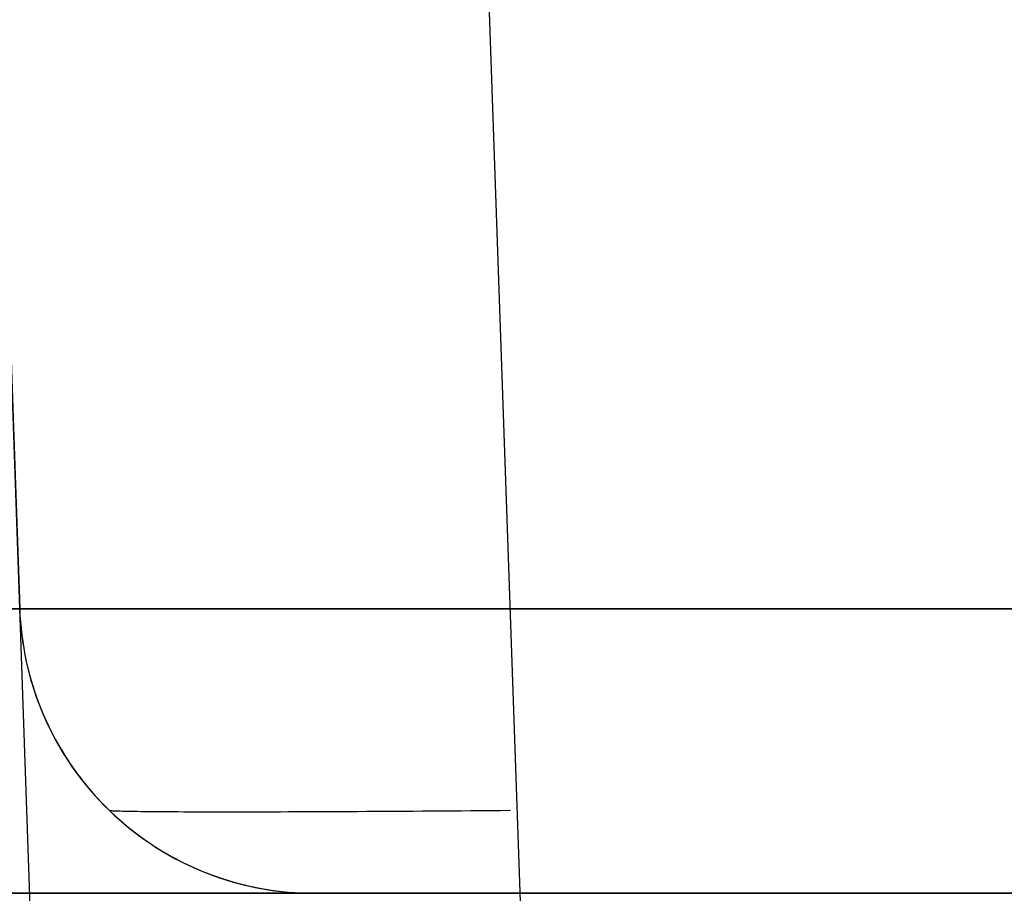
# Model space of a CAD drawing. Header units: millimetres. Extents: x -15 to 7, y 1 to 148.
# Tile 17 of 256: x -12.123 to -11.12, y 14.535 to 15.425. Entities that reach past the tile are written whole.
import ezdxf

# ---------------------------------------------------------------- set-up
doc = ezdxf.new("R2010")
doc.units = ezdxf.units.MM
doc.header["$MEASUREMENT"] = 0
doc.layers.add('Default', color=7, linetype='Continuous', true_color=0x000000)

msp = doc.modelspace()

# ---------------------------------------------------------------- linework, layer by layer
at = {"layer": 'Default', "color": 1, "true_color": 0xff0000}
for points in [[(-12.2, 17.0353169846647), (-12.1228086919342, 14.824847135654)], [(-11.3961620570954, 14.8248471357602), (-12.7, 14.8248471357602)], [(-12.6231132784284, 14.8248471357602), (-7.200000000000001, 14.8248471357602)], [(-12.1228086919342, 14.824847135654), (-12.12250917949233, 14.81831327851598), (-12.12206287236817, 14.81173138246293), (-12.12146637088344, 14.80510576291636), (-12.12071641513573, 14.79844095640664), (-12.11980990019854, 14.79174171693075), (-12.11874389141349, 14.78501301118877), (-12.11751563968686, 14.77826001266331), (-12.11612259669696, 14.77148809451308), (-12.11456242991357, 14.76470282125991), (-12.11283303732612, 14.75790993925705), (-12.11093256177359, 14.75111536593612), (-12.10885940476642, 14.74432517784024), (-12.10661223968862, 14.73754559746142), (-12.10419002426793, 14.7307829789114), (-12.10159201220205, 14.72404379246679), (-12.09881776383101, 14.71733460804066), (-12.09586715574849, 14.71066207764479), (-12.09274038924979, 14.70403291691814), (-12.08943799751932, 14.69745388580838), (-12.08596085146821, 14.69093176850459), (-12.08231016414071, 14.68447335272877), (-12.07848749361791, 14.67808540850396), (-12.07449474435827, 14.67177466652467), (-12.07033416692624, 14.66554779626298), (-12.06600835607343, 14.65941138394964), (-12.0615202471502, 14.65337191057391), (-12.05687311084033, 14.64743573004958), (-12.0520705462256, 14.64160904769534), (-12.04711647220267, 14.63589789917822), (-12.04201511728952, 14.6303081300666), (-12.03677100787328, 14.62484537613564), (-12.0313889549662, 14.61951504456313), (-12.02587403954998, 14.6143222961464), (-12.02023159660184, 14.60927202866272), (-12.01446719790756, 14.60436886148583), (-12.00858663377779, 14.59961712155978), (-12.00259589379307, 14.59502083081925), (-11.9965011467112, 14.5905836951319), (-11.99030871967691, 14.58630909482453), (-11.98402507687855, 14.58220007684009), (-11.97765679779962, 14.57825934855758), (-11.97121055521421, 14.5744892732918), (-11.96469309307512, 14.57089186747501), (-11.95811120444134, 14.56746879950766), (-11.95147170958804, 14.56422139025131), (-11.94478143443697, 14.56115061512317), (-11.9380471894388, 14.55825710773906), (-11.93127574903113, 14.55554116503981), (-11.924473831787, 14.55300275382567), (-11.91764808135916, 14.55064151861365), (-11.91080504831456, 14.54845679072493), (-11.9039511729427, 14.54644759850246), (-11.89709276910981, 14.54461267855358), (-11.89023600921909, 14.54295048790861), (-11.8833869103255, 14.54145921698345), (-11.87655132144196, 14.54013680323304), (-11.86973491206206, 14.53898094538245), (-11.86294316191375, 14.53798911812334), (-11.85618135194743, 14.53715858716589), (-11.84945455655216, 14.53648642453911), (-11.84276763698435, 14.53596952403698), (-11.83612523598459, 14.53560461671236), (-11.82953177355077, 14.53538828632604), (-11.8229914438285, 14.5353169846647)], [(-12.1228086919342, 14.824847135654), (-12.12250917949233, 14.81831327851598), (-12.12206287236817, 14.81173138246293), (-12.12146637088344, 14.80510576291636), (-12.12071641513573, 14.79844095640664), (-12.11980990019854, 14.79174171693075), (-12.11874389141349, 14.78501301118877), (-12.11751563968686, 14.77826001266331), (-12.11612259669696, 14.77148809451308), (-12.11456242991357, 14.76470282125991), (-12.11283303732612, 14.75790993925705), (-12.11093256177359, 14.75111536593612), (-12.10885940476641, 14.74432517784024), (-12.10661223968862, 14.73754559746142), (-12.10419002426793, 14.7307829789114), (-12.10159201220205, 14.72404379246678), (-12.098817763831, 14.71733460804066), (-12.09586715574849, 14.7106620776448), (-12.09274038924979, 14.70403291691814), (-12.08943799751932, 14.69745388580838), (-12.08596085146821, 14.69093176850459), (-12.08231016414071, 14.68447335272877), (-12.07848749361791, 14.67808540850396), (-12.07449474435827, 14.67177466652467), (-12.07033416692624, 14.66554779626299), (-12.06600835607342, 14.65941138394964), (-12.0615202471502, 14.65337191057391), (-12.05687311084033, 14.64743573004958), (-12.05207054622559, 14.64160904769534), (-12.04711647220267, 14.63589789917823), (-12.04201511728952, 14.6303081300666), (-12.03677100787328, 14.62484537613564), (-12.03138895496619, 14.61951504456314), (-12.02587403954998, 14.6143222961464), (-12.02023159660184, 14.60927202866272), (-12.01446719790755, 14.60436886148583), (-12.00858663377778, 14.59961712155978), (-12.00259589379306, 14.59502083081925), (-11.9965011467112, 14.5905836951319), (-11.99030871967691, 14.58630909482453), (-11.98402507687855, 14.58220007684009), (-11.97765679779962, 14.57825934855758), (-11.97121055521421, 14.57448927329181), (-11.96469309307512, 14.57089186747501), (-11.95811120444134, 14.56746879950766), (-11.95147170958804, 14.56422139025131), (-11.94478143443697, 14.56115061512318), (-11.93804718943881, 14.55825710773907), (-11.93127574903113, 14.55554116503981), (-11.924473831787, 14.55300275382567), (-11.91764808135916, 14.55064151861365), (-11.91080504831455, 14.54845679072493), (-11.9039511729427, 14.54644759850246), (-11.89709276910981, 14.54461267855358), (-11.89023600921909, 14.54295048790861), (-11.8833869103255, 14.54145921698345), (-11.87655132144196, 14.54013680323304), (-11.86973491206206, 14.53898094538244), (-11.86294316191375, 14.53798911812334), (-11.85618135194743, 14.53715858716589), (-11.84945455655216, 14.53648642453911), (-11.84276763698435, 14.53596952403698), (-11.83612523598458, 14.53560461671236), (-11.82953177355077, 14.53538828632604), (-11.8229914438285, 14.5353169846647)], [(-12.12280869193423, 14.824847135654), (-12.12250658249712, 14.81826759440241), (-12.12205571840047, 14.81164084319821), (-12.12145273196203, 14.80497131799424), (-12.12069440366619, 14.79826367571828), (-12.11977767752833, 14.79152279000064), (-12.11869967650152, 14.78475374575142), (-12.11745771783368, 14.77796183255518), (-12.11604932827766, 14.77115253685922), (-12.11447225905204, 14.76433153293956), (-12.11272450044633, 14.75750467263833), (-12.11080429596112, 14.75067797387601), (-12.10871015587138, 14.74385760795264), (-12.10644087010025, 14.73704988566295), (-12.10399552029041, 14.73026124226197), (-12.10137349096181, 14.72349822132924), (-12.09857447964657, 14.71676745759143), (-12.09559850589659, 14.71007565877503), (-12.09244591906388, 14.70342958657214), (-12.08911740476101, 14.69683603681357), (-12.08561398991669, 14.69030181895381), (-12.08193704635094, 14.68383373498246), (-12.07808829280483, 14.67743855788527), (-12.07406979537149, 14.67112300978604), (-12.06988396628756, 14.66489373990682), (-12.06553356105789, 14.65875730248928), (-12.06102167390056, 14.65272013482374), (-12.05635173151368, 14.64678853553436), (-12.05152748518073, 14.64096864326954), (-12.0465530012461, 14.63526641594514), (-12.04143265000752, 14.62968761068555), (-12.03617109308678, 14.62423776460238), (-12.03077326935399, 14.61892217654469), (-12.02524437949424, 14.61374588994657), (-12.01958986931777, 14.60871367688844), (-12.0138154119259, 14.60383002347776), (-12.00792688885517, 14.59909911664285), (-12.0019303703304, 14.59452483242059), (-11.99583209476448, 14.59011072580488), (-11.9896384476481, 14.58586002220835), (-11.98335593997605, 14.5817756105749), (-11.97699118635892, 14.57786003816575), (-11.97055088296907, 14.57411550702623), (-11.96404178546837, 14.57054387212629), (-11.95747068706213, 14.56714664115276), (-11.95084439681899, 14.56392497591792), (-11.94416971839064, 14.56087969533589), (-11.93745342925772, 14.55801127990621), (-11.93070226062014, 14.55531987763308), (-11.92392287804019, 14.55280531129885), (-11.91712186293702, 14.55046708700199), (-11.91030569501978, 14.54830440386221), (-11.90348073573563, 14.54631616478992), (-11.89665321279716, 14.54450098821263), (-11.88982920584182, 14.5428572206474), (-11.88301463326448, 14.54138295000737), (-11.87621524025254, 14.54007601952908), (-11.86943658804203, 14.53893404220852), (-11.86268404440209, 14.5379544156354), (-11.85596277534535, 14.53713433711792), (-11.84927773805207, 14.53647081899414), (-11.84263367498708, 14.53596070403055), (-11.83603510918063, 14.53560068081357), (-11.82948634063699, 14.53538729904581), (-11.8229914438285, 14.5353169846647)], [(-10.3961620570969, 14.824847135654), (-11.7, 14.824847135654)], [(-11.6231132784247, 14.824847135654), (-8.102993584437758, 14.824847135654)], [(-12.11495538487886, 14.76634556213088), (-12.11322497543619, 14.75939269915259), (-12.11132324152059, 14.75246305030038), (-12.10925041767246, 14.74556287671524), (-12.10700704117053, 14.73869845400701), (-12.10459395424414, 14.73187605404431), (-12.10201230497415, 14.7251019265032), (-12.09926354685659, 14.7183822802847), (-12.0963494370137, 14.71172326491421), (-12.09327203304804, 14.70513095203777), (-12.09003368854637, 14.69861131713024), (-12.08663704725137, 14.69217022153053), (-12.08308503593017, 14.68581339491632), (-12.07938085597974, 14.67954641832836), (-12.07552797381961, 14.67337470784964), (-12.07153011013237, 14.66730349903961), (-12.06739122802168, 14.66133783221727), (-12.0631155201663, 14.65548253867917), (-12.05870739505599, 14.6497422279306), (-12.05417146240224, 14.64412127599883), (-12.04951251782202, 14.63862381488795), (-12.04473552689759, 14.63325372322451), (-12.03984560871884, 14.62801461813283), (-12.03484801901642, 14.62290984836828), (-12.02974813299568, 14.61794248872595), (-12.0245514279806, 14.61311533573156), (-12.01926346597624, 14.60843090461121), (-12.01388987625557, 14.60389142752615), (-12.00843633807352, 14.59949885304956), (-12.00290856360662, 14.59525484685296), (-11.99731228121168, 14.59116079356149), (-11.99165321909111, 14.58721779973), (-11.9859370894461, 14.5834266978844), (-11.97715816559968, 14.57795999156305), (-11.96812174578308, 14.57275804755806), (-11.96351043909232, 14.57026149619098), (-11.95883907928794, 14.56783722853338), (-11.95410927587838, 14.56548719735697), (-11.94932271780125, 14.56321331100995), (-11.94448117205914, 14.56101742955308), (-11.93958648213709, 14.55890136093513), (-11.93464056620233, 14.55686685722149), (-11.92964541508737, 14.55491561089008), (-11.92460309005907, 14.55304925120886), (-11.9195157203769, 14.55126934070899), (-11.91438550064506, 14.54957737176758), (-11.90921468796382, 14.54797476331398), (-11.90400559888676, 14.54646285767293), (-11.89876060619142, 14.54504291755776), (-11.89348213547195, 14.54371612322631), (-11.88817266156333, 14.5424835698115), (-11.88283470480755, 14.54134626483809), (-11.87747082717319, 14.54030512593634), (-11.87208362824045, 14.5393609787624), (-11.86667574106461, 14.53851455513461), (-11.86124982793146, 14.53776649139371), (-11.85580857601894, 14.53711732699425), (-11.85035469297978, 14.53656750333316), (-11.84489090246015, 14.53611736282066), (-11.83941993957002, 14.5357671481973), (-11.83394454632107, 14.53551700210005), (-11.82846746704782, 14.53536696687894), (-11.8229914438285, 14.53531698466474)], [(-12.7, 14.535316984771), (-11.3961620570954, 14.535316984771)], [(-11.3961620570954, 14.535316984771), (-12.7, 14.535316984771)], [(-7.2, 14.535316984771), (-12.6231132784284, 14.535316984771)], [(-7.2, 14.535316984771), (-12.6231132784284, 14.535316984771)], [(-11.8229914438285, 14.5353169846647), (-9.674185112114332, 14.5353169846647)], [(-11.7, 14.5353169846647), (-10.3961620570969, 14.5353169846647)], [(-6.11269807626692, 14.5353169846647), (-11.6231132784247, 14.5353169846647)]]:
    msp.add_lwpolyline(points, dxfattribs=at)
at = {"layer": 'Default', "color": 1, "true_color": 0xff0000, "extrusion": (0.001217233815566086, -0.03485701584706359, 0.9993915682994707)}
msp.add_lwpolyline([(-11.59804410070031, 14.17187681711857), (-11.59804410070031, 16.38504060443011)], dxfattribs=at)
at = {"layer": 'Default', "color": 1, "true_color": 0xff0000, "extrusion": (1, 0, 0)}
for points in [[(17.03531698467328, -97.43623756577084), (14.82484713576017, -97.35904625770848)], [(14.824847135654, -37.6727626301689), (17.0353169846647, -37.7499539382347)], [(14.824847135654, -37.67276263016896), (17.0353169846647, -37.74995393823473)], [(14.824847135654, -37.2499539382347), (14.824847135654, -30.32684065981)], [(14.824847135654, -37.67276263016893), (14.81611911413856, -37.67233048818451), (14.80735110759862, -37.67163905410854), (14.79855428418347, -37.67068436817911), (14.7897401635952, -37.66946309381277), (14.78092057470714, -37.66797255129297), (14.77210760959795, -37.66621074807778), (14.76331357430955, -37.66417640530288), (14.75455093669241, -37.66186898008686), (14.74583227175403, -37.65928868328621), (14.73717020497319, -37.65643649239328), (14.72857735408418, -37.65331415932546), (14.72006626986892, -37.64992421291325), (14.71164937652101, -37.64626995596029), (14.70333891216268, -37.64235545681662), (14.69514687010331, -37.63818553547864), (14.68708494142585, -37.63376574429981), (14.67916445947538, -37.62910234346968), (14.67139634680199, -37.62420227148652), (14.66379106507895, -37.61907311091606), (14.6563585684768, -37.6137230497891), (14.64910826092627, -37.60816083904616), (14.64204895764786, -37.6023957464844), (14.6351888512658, -37.59643750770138), (14.62853548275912, -37.59029627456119), (14.62209571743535, -37.58398256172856), (14.61587572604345, -37.57750719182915), (14.60988097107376, -37.5708812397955), (14.60411619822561, -37.56411597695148), (14.5985854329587, -37.55722281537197), (14.59329198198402, -37.55021325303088), (14.58823843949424, -37.5430988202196), (14.5834266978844, -37.5358910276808), (14.57795999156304, -37.52711210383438), (14.57275804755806, -37.51807568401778), (14.57026149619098, -37.51346437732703), (14.56783722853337, -37.50879301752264), (14.56548719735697, -37.50406321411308), (14.56321331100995, -37.49927665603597), (14.56101742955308, -37.49443511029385), (14.55890136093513, -37.48954042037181), (14.55686685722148, -37.48459450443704), (14.55491561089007, -37.47959935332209), (14.55304925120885, -37.47455702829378), (14.55126934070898, -37.46946965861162), (14.54957737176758, -37.46433943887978), (14.54797476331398, -37.45916862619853), (14.54646285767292, -37.45395953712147), (14.54504291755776, -37.44871454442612), (14.54371612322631, -37.44343607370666), (14.5424835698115, -37.43812659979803), (14.54134626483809, -37.43278864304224), (14.54030512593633, -37.42742476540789), (14.5393609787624, -37.42203756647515), (14.5385145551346, -37.41662967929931), (14.53776649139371, -37.41120376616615), (14.53711732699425, -37.40576251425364), (14.53656750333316, -37.40030863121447), (14.53611736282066, -37.39484484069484), (14.5357671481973, -37.38937387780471), (14.53551700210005, -37.38389848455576), (14.53536696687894, -37.3784214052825), (14.53531698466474, -37.37294538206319)], [(14.5353169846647, -30.1269624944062), (14.53538828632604, -30.12042216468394), (14.53560461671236, -30.11382870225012), (14.53596952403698, -30.10718630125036), (14.53648642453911, -30.10049938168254), (14.5371585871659, -30.09377258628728), (14.53798911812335, -30.08701077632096), (14.53898094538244, -30.08021902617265), (14.54013680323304, -30.07340261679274), (14.54145921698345, -30.0665670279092), (14.54295048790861, -30.05971792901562), (14.54461267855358, -30.05286116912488), (14.54644759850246, -30.046002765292), (14.54845679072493, -30.03914888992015), (14.55064151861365, -30.03230585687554), (14.55300275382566, -30.02548010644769), (14.55554116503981, -30.01867818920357), (14.55825710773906, -30.01190674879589), (14.56115061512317, -30.00517250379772), (14.56422139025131, -29.99848222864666), (14.56746879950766, -29.99184273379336), (14.57089186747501, -29.98526084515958), (14.5744892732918, -29.97874338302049), (14.57825934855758, -29.97229714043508), (14.58220007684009, -29.96592886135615), (14.58630909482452, -29.95964521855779), (14.5905836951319, -29.9534527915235), (14.59502083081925, -29.94735804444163), (14.59961712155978, -29.94136730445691), (14.60436886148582, -29.93548674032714), (14.60927202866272, -29.92972234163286), (14.6143222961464, -29.92407989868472), (14.61951504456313, -29.9185649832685), (14.62484537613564, -29.91318293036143), (14.6303081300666, -29.90793882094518), (14.63589789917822, -29.90283746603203), (14.64160904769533, -29.8978833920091), (14.64743573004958, -29.89308082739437), (14.65337191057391, -29.8884336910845), (14.65941138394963, -29.88394558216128), (14.66554779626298, -29.87961977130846), (14.67177466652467, -29.87545919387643), (14.67808540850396, -29.87146644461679), (14.68447335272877, -29.86764377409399), (14.69093176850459, -29.86399308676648), (14.69745388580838, -29.86051594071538), (14.70403291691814, -29.85721354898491), (14.7106620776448, -29.85408678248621), (14.71733460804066, -29.85113617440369), (14.72404379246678, -29.84836192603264), (14.7307829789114, -29.84576391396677), (14.73754559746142, -29.84334169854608), (14.74432517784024, -29.84109453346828), (14.75111536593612, -29.8390213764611), (14.75790993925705, -29.83712090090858), (14.76470282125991, -29.83539150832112), (14.77148809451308, -29.83383134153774), (14.77826001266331, -29.83243829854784), (14.78501301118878, -29.83121004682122), (14.79174171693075, -29.83014403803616), (14.79844095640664, -29.82923752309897), (14.80510576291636, -29.82848756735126), (14.81173138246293, -29.82789106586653), (14.81831327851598, -29.82744475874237), (14.824847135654, -29.8271452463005)], [(14.5353169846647, -30.32684065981), (14.5353169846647, -37.2499539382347)]]:
    msp.add_lwpolyline(points, dxfattribs=at)
at = {"layer": 'Default', "color": 1, "true_color": 0xff0000, "extrusion": (0.9993915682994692, 0.03485701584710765, 0.001217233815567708)}
msp.add_lwpolyline([(17.43280277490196, -29.73642134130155), (15.22098554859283, -29.81361270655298)], dxfattribs=at)
at = {"layer": 'Default', "color": 1, "true_color": 0xff0000, "extrusion": (0.001217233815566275, -0.03485701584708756, 0.9993915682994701)}
msp.add_lwpolyline([(-11.09865308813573, 14.17187681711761), (-11.09865308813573, 16.38504060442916)], dxfattribs=at)
at = {"layer": 'Default', "color": 1, "true_color": 0xff0000, "extrusion": (0.9998955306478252, -0.01444552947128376, 0.0005044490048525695)}
msp.add_lwpolyline([(16.86937774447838, -97.43036897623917), (14.65867666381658, -97.35317765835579)], dxfattribs=at)
at = {"layer": 'Default', "color": 1, "true_color": 0xff0000, "extrusion": (0.999895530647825, -0.01444552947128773, 0.0005044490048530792)}
msp.add_lwpolyline([(16.86937774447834, -97.43036897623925), (14.65867666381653, -97.35317765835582)], dxfattribs=at)
at = {"layer": 'Default', "color": 1, "true_color": 0xff0000, "extrusion": (0.9998955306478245, -0.0144455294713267, 0.0005044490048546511)}
msp.add_lwpolyline([(14.66173915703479, -97.26547016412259), (16.87244023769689, -97.34266148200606)], dxfattribs=at)
at = {"layer": 'Default', "color": 1, "true_color": 0xff0000, "extrusion": (1.014289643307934e-14, 1, 1.014289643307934e-14)}
msp.add_lwpolyline([(11.70000000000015, -37.67276263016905), (11.70938463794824, -37.67265846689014), (11.71884891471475, -37.67234227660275), (11.72838663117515, -37.67180863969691), (11.73799123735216, -37.67105233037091), (11.74765583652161, -37.67006834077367), (11.75737319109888, -37.66885190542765), (11.76713573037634, -37.66739852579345), (11.77693556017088, -37.66570399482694), (11.78676447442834, -37.66376442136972), (11.79661396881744, -37.66157625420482), (11.80647525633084, -37.65913630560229), (11.81633928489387, -37.65644177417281), (11.82619675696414, -37.65349026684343), (11.83603815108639, -37.65027981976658), (11.84585374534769, -37.6468089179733), (11.8556336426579, -37.64307651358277), (11.86536779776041, -37.63908204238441), (11.8750460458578, -37.6348254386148), (11.88465813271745, -37.63030714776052), (11.89419374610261, -37.62552813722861), (11.9036425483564, -37.62048990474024), (11.91299420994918, -37.61519448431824), (11.92223844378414, -37.60964444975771), (11.93136504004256, -37.603842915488), (11.94036390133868, -37.59779353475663), (11.94922507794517, -37.59150049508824), (11.95793880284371, -37.5849685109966), (11.96649552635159, -37.57820281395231), (11.97488595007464, -37.57120913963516), (11.98310105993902, -37.56399371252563), (11.99113215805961, -37.55656322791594), (11.99897089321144, -37.54892483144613), (12.00660928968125, -37.54108609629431), (12.01403977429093, -37.53305499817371), (12.02125520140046, -37.52483988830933), (12.02824887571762, -37.51644946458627), (12.03501457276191, -37.5078927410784), (12.04154655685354, -37.49917901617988), (12.04783959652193, -37.49031783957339), (12.05388897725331, -37.48131897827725), (12.05969051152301, -37.47219238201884), (12.06524054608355, -37.46294814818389), (12.07053596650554, -37.45359648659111), (12.07557419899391, -37.4441476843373), (12.08035320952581, -37.43461207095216), (12.0848715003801, -37.4249999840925), (12.08912810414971, -37.41532173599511), (12.09312257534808, -37.40558758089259), (12.0968549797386, -37.39580768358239), (12.10032588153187, -37.38599208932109), (12.10353632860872, -37.37615069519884), (12.10648783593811, -37.36629322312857), (12.10918236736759, -37.35642919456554), (12.11162231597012, -37.34656790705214), (12.11381048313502, -37.33671841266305), (12.11575005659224, -37.32688949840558), (12.11744458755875, -37.31708966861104), (12.11889796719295, -37.30732712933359), (12.12011440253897, -37.29760977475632), (12.12109839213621, -37.28794517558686), (12.12185470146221, -37.27834056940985), (12.12238833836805, -37.26880285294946), (12.12270452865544, -37.25933857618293), (12.12280869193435, -37.24995393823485)], dxfattribs=at)
at = {"layer": 'Default', "color": 1, "true_color": 0xff0000, "extrusion": (-0.02092287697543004, 0.9995621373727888, 0.02092287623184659)}
msp.add_lwpolyline([(11.80990738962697, -30.63562052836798), (11.80974818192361, -30.62329332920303), (11.80927943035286, -30.61098936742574), (11.80850361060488, -30.59871461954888), (11.80742319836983, -30.58647506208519), (11.80604066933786, -30.57427667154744), (11.80435849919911, -30.56212542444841), (11.80237916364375, -30.55002729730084), (11.80010513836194, -30.53798826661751), (11.79753889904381, -30.52601430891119), (11.79468292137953, -30.51411140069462), (11.79153968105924, -30.50228551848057), (11.78811165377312, -30.49054263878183), (11.78440131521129, -30.47888873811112), (11.78041114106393, -30.46732979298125), (11.77614360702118, -30.45587177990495), (11.77160118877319, -30.44452067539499), (11.76678636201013, -30.43328245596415), (11.76170160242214, -30.42216309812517), (11.75634938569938, -30.41116857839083), (11.750732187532, -30.40030487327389), (11.74485248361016, -30.38957795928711), (11.738712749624, -30.37899381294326), (11.73231546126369, -30.3685584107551), (11.72566309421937, -30.35827772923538), (11.71875812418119, -30.34815774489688), (11.71160302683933, -30.33820443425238), (11.70420027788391, -30.32842377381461), (11.69655235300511, -30.31882174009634), (11.68866172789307, -30.30940430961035), (11.68053087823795, -30.3001774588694), (11.6721622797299, -30.29114716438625), (11.66355840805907, -30.28231940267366)], dxfattribs=at)
at = {"layer": 'Default', "color": 1, "true_color": 0xff0000, "extrusion": (0.3826357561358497, 7.799068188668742e-05, 0.9238992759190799)}
msp.add_lwpolyline([(14.82411410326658, -0.3690260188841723), (14.81762184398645, -0.3693917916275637), (14.81108404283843, -0.3699029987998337), (14.80450498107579, -0.3705629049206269), (14.79788915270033, -0.3713746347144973), (14.79124126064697, -0.3723411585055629), (14.78456621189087, -0.373465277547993), (14.77786911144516, -0.3747496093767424), (14.77115525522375, -0.3761965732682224), (14.76443012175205, -0.37780837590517), (14.75769936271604, -0.3795869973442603), (14.75096879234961, -0.3815341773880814), (14.74424437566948, -0.3836514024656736), (14.73753221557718, -0.3859398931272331), (14.73083853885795, -0.3884005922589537), (14.72416968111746, -0.3910341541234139), (14.71753207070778, -0.3938409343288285), (14.71093221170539, -0.3968209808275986), (14.70437666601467, -0.3999740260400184), (14.69787203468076, -0.4032994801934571), (14.69142493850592, -0.4067964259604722), (14.68504199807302, -0.4104636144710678), (14.67872981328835, -0.4142994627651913), (14.67249494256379, -0.418302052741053), (14.66634388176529, -0.4224691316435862), (14.66028304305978, -0.4267981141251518), (14.65431873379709, -0.4312860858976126), (14.64845713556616, -0.4359298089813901), (14.64270428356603, -0.4407257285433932), (14.63706604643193, -0.4456699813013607), (14.63154810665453, -0.4507584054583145), (14.62615594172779, -0.4559865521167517), (14.6208948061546, -0.4613496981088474), (14.61576971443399, -0.4668428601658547), (14.61078542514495, -0.47246081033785), (14.60594642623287, -0.4781980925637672), (14.60125692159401, -0.4840490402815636), (14.59672081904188, -0.4900077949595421), (14.59234171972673, -0.4960683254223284), (14.58812290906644, -0.5022244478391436), (14.58406734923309, -0.5084698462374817), (14.58017767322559, -0.5147980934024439), (14.57645618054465, -0.5212026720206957), (14.57290483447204, -0.5276769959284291), (14.56952526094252, -0.5342144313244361), (14.56631874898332, -0.5408083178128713), (14.56328625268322, -0.5474519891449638), (14.5604283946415, -0.554138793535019), (14.55774547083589, -0.5608621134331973), (14.55523745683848, -0.5676153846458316), (14.55290401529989, -0.5743921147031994), (14.55074450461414, -0.5811859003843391), (14.54875798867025, -0.5879904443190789), (14.54694324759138, -0.5947995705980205), (14.54529878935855, -0.6016072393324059), (14.54382286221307, -0.6084075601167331), (14.54251346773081, -0.6151948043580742), (14.54136837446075, -0.62196341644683), (14.54038513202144, -0.62870802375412), (14.53956108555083, -0.6354234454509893), (14.53889339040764, -0.6421047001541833), (14.53837902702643, -0.6487470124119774), (14.53801481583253, -0.6553458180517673), (14.53779743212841, -0.66189676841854), (14.53772342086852, -0.6683957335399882)], dxfattribs=at)
at = {"layer": 'Default', "color": 1, "true_color": 0xff0000, "extrusion": (1, -3.501150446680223e-14, -3.973501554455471e-14)}
msp.add_lwpolyline([(14.82484713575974, -97.35904625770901), (14.81826759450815, -97.35874414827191), (14.81164084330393, -97.35829328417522), (14.80497131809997, -97.35769029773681), (14.79826367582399, -97.35693196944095), (14.79152279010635, -97.35601524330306), (14.78475374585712, -97.35493724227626), (14.77796183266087, -97.35369528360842), (14.7711525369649, -97.3522868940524), (14.76433153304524, -97.35070982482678), (14.757504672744, -97.34896206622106), (14.75067797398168, -97.34704186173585), (14.7438576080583, -97.3449477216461), (14.7370498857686, -97.34267843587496), (14.73026124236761, -97.3402330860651), (14.72349822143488, -97.33761105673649), (14.71676745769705, -97.33481204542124), (14.71007565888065, -97.33183607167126), (14.70342958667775, -97.32868348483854), (14.69683603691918, -97.32535497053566), (14.69030181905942, -97.32185155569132), (14.68383373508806, -97.31817461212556), (14.67743855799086, -97.31432585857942), (14.67112300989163, -97.31030736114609), (14.66489374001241, -97.30612153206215), (14.65875730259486, -97.30177112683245), (14.65272013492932, -97.29725923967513), (14.64678853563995, -97.29258929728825), (14.64096864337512, -97.28776505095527), (14.63526641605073, -97.28279056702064), (14.62968761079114, -97.27767021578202), (14.62423776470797, -97.2724086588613), (14.61892217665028, -97.26701083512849), (14.61374589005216, -97.26148194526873), (14.60871367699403, -97.25582743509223), (14.60383002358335, -97.25005297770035), (14.59909911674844, -97.2441644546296), (14.59452483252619, -97.2381679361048), (14.59011072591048, -97.23206966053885), (14.58586002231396, -97.22587601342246), (14.58177561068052, -97.21959350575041), (14.57786003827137, -97.21322875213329), (14.57411550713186, -97.20678844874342), (14.57054387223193, -97.20027935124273), (14.56714664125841, -97.19370825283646), (14.56392497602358, -97.1870819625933), (14.56087969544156, -97.18040728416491), (14.55801128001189, -97.173690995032), (14.55531987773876, -97.16693982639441), (14.55280531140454, -97.16016044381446), (14.55046708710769, -97.15335942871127), (14.54830440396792, -97.14654326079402), (14.54631616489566, -97.13971830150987), (14.54450098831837, -97.13289077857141), (14.54285722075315, -97.12606677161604), (14.54138295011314, -97.1192521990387), (14.54007601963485, -97.11245280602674), (14.5389340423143, -97.10567415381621), (14.5379544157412, -97.09892161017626), (14.53713433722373, -97.09220034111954), (14.53647081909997, -97.08551530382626), (14.53596070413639, -97.07887124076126), (14.53560068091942, -97.07227267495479), (14.53538729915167, -97.06572390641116), (14.53531698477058, -97.05922900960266)], dxfattribs=at)
at = {"layer": 'Default', "color": 1, "true_color": 0xff0000, "extrusion": (-0.02092287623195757, 0.9995621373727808, 0.02092287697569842)}
msp.add_lwpolyline([(11.31032142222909, -30.13581571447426), (11.322648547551, -30.13598032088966), (11.33495229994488, -30.13645446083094), (11.34722670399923, -30.13723565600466), (11.35946578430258, -30.1383214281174), (11.37166356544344, -30.13970929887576), (11.38381407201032, -30.14139678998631), (11.39591132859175, -30.14338142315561), (11.40794935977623, -30.14566072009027), (11.41992219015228, -30.14823220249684), (11.43182384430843, -30.15109339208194), (11.44364834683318, -30.15424181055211), (11.45538972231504, -30.15767497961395), (11.46704199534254, -30.16139042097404), (11.4785991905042, -30.16538565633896), (11.49005533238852, -30.16965820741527), (11.50140444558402, -30.17420559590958), (11.51264055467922, -30.17902534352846), (11.52375768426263, -30.18411497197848), (11.53474985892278, -30.18947200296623), (11.54561110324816, -30.19509395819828), (11.55633544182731, -30.20097835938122), (11.56691689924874, -30.20712272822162), (11.57734950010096, -30.21352458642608), (11.58762726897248, -30.22018145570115), (11.59774423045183, -30.22709085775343), (11.60769440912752, -30.23425031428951), (11.61747182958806, -30.24165734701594), (11.62707051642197, -30.24930947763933), (11.63648449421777, -30.25720422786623), (11.64570778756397, -30.26533911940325), (11.65473442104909, -30.27371167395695), (11.66355841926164, -30.28231941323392)], dxfattribs=at)
at = {"layer": 'Default', "color": 1, "true_color": 0xff0000, "extrusion": (0.7071067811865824, 4.741200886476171e-14, 0.7071067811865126)}
msp.add_lwpolyline([(14.8205193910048, -12.72599859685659), (14.81403998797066, -12.72638889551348), (14.80751592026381, -12.72692436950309), (14.80095146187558, -12.72760824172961), (14.79435109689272, -12.72844359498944), (14.78771951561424, -12.72943335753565), (14.78106160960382, -12.73058028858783), (14.77438246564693, -12.73188696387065), (14.76768735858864, -12.73335576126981), (14.76098174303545, -12.73498884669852), (14.75427124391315, -12.73678816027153), (14.74756164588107, -12.73875540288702), (14.74085888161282, -12.74089202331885), (14.73416901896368, -12.74319920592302), (14.72749824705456, -12.74567785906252), (14.72085286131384, -12.74832860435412), (14.7142392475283, -12.75115176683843), (14.70766386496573, -12.75414736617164), (14.70113322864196, -12.75731510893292), (14.69465389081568, -12.76065438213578), (14.68823242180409, -12.76416424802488), (14.68187539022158, -12.76784344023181), (14.67558934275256, -12.77169036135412), (14.66938078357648, -12.77570308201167), (14.66325615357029, -12.77987934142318), (14.65722180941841, -12.78421654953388), (14.65128400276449, -12.78871179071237), (14.64544885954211, -12.79336182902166), (14.63972235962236, -12.79816311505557), (14.63411031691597, -12.80311179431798), (14.62861836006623, -12.80820371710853), (14.62325191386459, -12.81343444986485), (14.61801618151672, -12.81879928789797), (14.61291612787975, -12.82429326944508), (14.60795646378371, -12.82991119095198), (14.60314163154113, -12.83564762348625), (14.59847579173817, -12.84149693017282), (14.59396281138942, -12.84745328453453), (14.58960625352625, -12.8535106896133), (14.58540936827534, -12.85966299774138), (14.58137508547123, -12.86590393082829), (14.57750600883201, -12.87222710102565), (14.57380441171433, -12.87862603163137), (14.5702722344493, -12.88509417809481), (14.56691108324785, -12.89162494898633), (14.56372223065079, -12.89821172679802), (14.56070661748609, -12.90484788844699), (14.55786485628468, -12.91152682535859), (14.5551972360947, -12.91824196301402), (14.55270372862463, -12.92498677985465), (14.5503839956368, -12.93175482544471), (14.54823739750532, -12.93853973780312), (14.54626300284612, -12.94533525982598), (14.54445959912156, -12.95213525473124), (14.54282570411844, -12.95893372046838), (14.5413595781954, -12.96572480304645), (14.54005923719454, -12.97250280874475), (14.53892246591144, -12.9792622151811), (14.53794683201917, -12.98599768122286), (14.53712970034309, -12.99270405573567), (14.5364682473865, -12.99937638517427), (14.53595947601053, -13.00600992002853), (14.535600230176, -13.01260012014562), (14.53538720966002, -13.01914265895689), (14.53531698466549, -13.02563342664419)], dxfattribs=at)
at = {"layer": 'Default', "color": 1, "true_color": 0xff0000, "extrusion": (0.9238992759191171, -7.799068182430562e-05, 0.3826357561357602)}
msp.add_lwpolyline([(14.820653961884, -23.07173552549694), (14.81416178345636, -23.07210273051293), (14.80762409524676, -23.07261538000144), (14.80104517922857, -23.07327673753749), (14.79442953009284, -23.07408992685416), (14.78778185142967, -23.07505791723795), (14.78110705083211, -23.07618350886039), (14.7744102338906, -23.07746931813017), (14.76769669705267, -23.07891776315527), (14.76097191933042, -23.08053104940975), (14.7542415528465, -23.08231115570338), (14.74751141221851, -23.08425982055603), (14.74078746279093, -23.08637852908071), (14.73407580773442, -23.08866850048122), (14.7273826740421, -23.09113067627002), (14.7207143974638, -23.09376570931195), (14.71407740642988, -23.09657395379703), (14.70747820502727, -23.09955545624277), (14.70092335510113, -23.10270994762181), (14.69441945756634, -23.10603683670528), (14.68797313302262, -23.1095352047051), (14.68159100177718, -23.11320380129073), (14.6752796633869, -23.11704104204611), (14.66904567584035, -23.12104500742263), (14.66289553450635, -23.12521344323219), (14.65683565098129, -23.12954376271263), (14.6508723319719, -23.13403305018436), (14.64501175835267, -23.13867806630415), (14.63925996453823, -23.14347525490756), (14.63362281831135, -23.14842075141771), (14.62810600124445, -23.15351039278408), (14.62271498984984, -23.15873972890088), (14.6174550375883, -23.16410403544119), (14.61233115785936, -23.1695983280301), (14.60734810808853, -23.17521737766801), (14.60251037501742, -23.18095572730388), (14.59782216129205, -23.18680770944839), (14.59328737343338, -23.19276746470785), (14.588909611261, -23.19882896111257), (14.58469215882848, -23.20498601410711), (14.58063797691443, -23.21123230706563), (14.57674969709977, -23.2175614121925), (14.57302961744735, -23.22396681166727), (14.56947969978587, -23.23044191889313), (14.56610156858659, -23.23698009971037), (14.56289651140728, -23.24357469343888), (14.55986548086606, -23.25021903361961), (14.55700909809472, -23.25690646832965), (14.55432765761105, -23.26363037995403), (14.55182113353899, -23.27038420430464), (14.54948918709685, -23.27716144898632), (14.54733117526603, -23.28395571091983), (14.54534616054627, -23.29076069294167), (14.54353292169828, -23.29757021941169), (14.54188996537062, -23.30437825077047), (14.54041553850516, -23.3111788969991), (14.539107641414, -23.31796642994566), (14.53796404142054, -23.324735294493), (14.53698228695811, -23.33148011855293), (14.53615972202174, -23.33819572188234), (14.5354935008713, -23.34487712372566), (14.53498060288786, -23.35151954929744), (14.53461784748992, -23.35811843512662), (14.53440190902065, -23.36466943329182), (14.53432933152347, -23.37116841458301)], dxfattribs=at)
at = {"layer": 'Default', "color": 1, "true_color": 0xff0000, "extrusion": (1, 1.05486803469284e-14, 4.261943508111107e-15)}
msp.add_lwpolyline([(14.82484713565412, -37.67276263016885), (14.8183132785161, -37.67246311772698), (14.81173138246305, -37.67201681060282), (14.80510576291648, -37.67142030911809), (14.79844095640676, -37.67067035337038), (14.79174171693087, -37.66976383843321), (14.78501301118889, -37.66869782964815), (14.77826001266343, -37.66746957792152), (14.7714880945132, -37.66607653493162), (14.76470282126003, -37.66451636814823), (14.75790993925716, -37.66278697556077), (14.75111536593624, -37.66088650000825), (14.74432517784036, -37.65881334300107), (14.73754559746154, -37.65656617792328), (14.73078297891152, -37.65414396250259), (14.7240437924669, -37.65154595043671), (14.71733460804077, -37.64877170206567), (14.71066207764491, -37.64582109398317), (14.70403291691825, -37.64269432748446), (14.6974538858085, -37.63939193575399), (14.6909317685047, -37.63591478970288), (14.68447335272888, -37.63226410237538), (14.67808540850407, -37.62844143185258), (14.67177466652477, -37.62444868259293), (14.66554779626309, -37.6202881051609), (14.65941138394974, -37.61596229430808), (14.65337191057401, -37.61147418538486), (14.64743573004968, -37.60682704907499), (14.64160904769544, -37.60202448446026), (14.63589789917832, -37.59707041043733), (14.6303081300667, -37.59196905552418), (14.62484537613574, -37.58672494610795), (14.61951504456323, -37.58134289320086), (14.6143222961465, -37.57582797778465), (14.60927202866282, -37.5701855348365), (14.60436886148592, -37.56442113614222), (14.59961712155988, -37.55854057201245), (14.59502083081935, -37.55254983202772), (14.590583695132, -37.54645508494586), (14.58630909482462, -37.54026265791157), (14.58220007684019, -37.5339790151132), (14.57825934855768, -37.52761073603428), (14.5744892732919, -37.52116449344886), (14.57089186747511, -37.51464703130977), (14.56746879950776, -37.50806514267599), (14.56422139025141, -37.50142564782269), (14.56115061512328, -37.49473537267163), (14.55825710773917, -37.48800112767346), (14.55554116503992, -37.48122968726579), (14.55300275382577, -37.47442777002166), (14.55064151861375, -37.46760201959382), (14.54845679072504, -37.46075898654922), (14.54644759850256, -37.45390511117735), (14.54461267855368, -37.44704670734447), (14.54295048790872, -37.44018994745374), (14.54145921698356, -37.43334084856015), (14.54013680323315, -37.42650525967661), (14.53898094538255, -37.41968885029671), (14.53798911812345, -37.41289710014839), (14.53715858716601, -37.40613529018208), (14.53648642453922, -37.3994084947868), (14.5359695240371, -37.39272157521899), (14.53560461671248, -37.38607917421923), (14.53538828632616, -37.37948571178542), (14.53531698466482, -37.37294538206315)], dxfattribs=at)
at = {"layer": 'Default', "color": 1, "true_color": 0xff0000, "extrusion": (0.0144543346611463, 0.9992864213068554, -0.03489585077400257)}
msp.add_lwpolyline([(11.39740331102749, -96.70036234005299), (11.4025461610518, -96.70538342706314), (11.40783168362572, -96.71030154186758), (11.41325697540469, -96.715110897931), (11.41881883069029, -96.71980580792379), (11.42451374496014, -96.72438070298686), (11.43033791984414, -96.72883015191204), (11.43628726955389, -96.73314888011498), (11.44235742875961, -96.73733178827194), (11.44854376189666, -96.74137397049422), (11.45484137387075, -96.7452707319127), (11.46124512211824, -96.74901760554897), (11.46774962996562, -96.7526103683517), (11.47434930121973, -96.75604505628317), (11.48103833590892, -96.75931797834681), (11.48781074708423, -96.76242572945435), (11.49466037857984, -96.76536520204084), (11.50158092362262, -96.76813359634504), (11.50856594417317, -96.77072842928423), (11.51560889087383, -96.77314754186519), (11.52270312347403, -96.77538910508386), (11.52984193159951, -96.77745162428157), (11.53701855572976, -96.7793339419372), (11.54422620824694, -96.78103523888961), (11.55145809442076, -96.78255503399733), (11.55870743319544, -96.78389318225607), (11.56596747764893, -96.78504987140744), (11.5732315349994, -96.78602561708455), (11.58049298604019, -96.78682125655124), (11.58774530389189, -96.78743794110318), (11.59498207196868, -96.78787712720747), (11.60219700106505, -96.78814056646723), (11.60938394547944, -96.78823029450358)], dxfattribs=at)
at = {"layer": 'Default', "color": 1, "true_color": 0xff0000, "extrusion": (1, 3.035234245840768e-14, 2.931091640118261e-14)}
msp.add_lwpolyline([(14.82484713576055, -97.35904625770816), (14.81831327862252, -97.35874674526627), (14.81173138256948, -97.35830043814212), (14.80510576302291, -97.35770393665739), (14.79844095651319, -97.35695398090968), (14.79174171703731, -97.3560474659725), (14.78501301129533, -97.35498145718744), (14.77826001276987, -97.3537532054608), (14.77148809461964, -97.35236016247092), (14.76470282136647, -97.35079999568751), (14.75790993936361, -97.34907060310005), (14.75111536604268, -97.34717012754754), (14.74432517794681, -97.34509697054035), (14.73754559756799, -97.34284980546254), (14.73078297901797, -97.34042759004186), (14.72404379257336, -97.33782957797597), (14.71733460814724, -97.33505532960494), (14.71066207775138, -97.33210472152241), (14.70403291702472, -97.32897795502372), (14.69745388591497, -97.32567556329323), (14.69093176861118, -97.32219841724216), (14.68447335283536, -97.31854772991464), (14.67808540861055, -97.31472505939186), (14.67177466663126, -97.31073231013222), (14.66554779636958, -97.30657173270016), (14.65941138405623, -97.30224592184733), (14.65337191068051, -97.29775781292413), (14.64743573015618, -97.29311067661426), (14.64160904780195, -97.28830811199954), (14.63589789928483, -97.2833540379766), (14.63030813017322, -97.27825268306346), (14.62484537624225, -97.2730085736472), (14.61951504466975, -97.26762652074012), (14.61432229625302, -97.26211160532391), (14.60927202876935, -97.25646916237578), (14.60436886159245, -97.25070476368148), (14.59961712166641, -97.24482419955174), (14.59502083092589, -97.23883345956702), (14.59058369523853, -97.23273871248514), (14.58630909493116, -97.22654628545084), (14.58220007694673, -97.22026264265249), (14.57825934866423, -97.21389436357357), (14.57448927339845, -97.20744812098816), (14.57089186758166, -97.20093065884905), (14.56746879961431, -97.19434877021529), (14.56422139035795, -97.18770927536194), (14.56115061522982, -97.1810190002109), (14.55825710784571, -97.17428475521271), (14.55554116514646, -97.16751331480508), (14.55300275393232, -97.16071139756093), (14.5506415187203, -97.1538856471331), (14.54845679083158, -97.1470426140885), (14.54644759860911, -97.14018873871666), (14.54461267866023, -97.13333033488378), (14.54295048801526, -97.12647357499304), (14.5414592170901, -97.11962447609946), (14.54013680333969, -97.11278888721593), (14.53898094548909, -97.10597247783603), (14.53798911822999, -97.09918072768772), (14.53715858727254, -97.0924189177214), (14.53648642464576, -97.08569212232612), (14.53596952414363, -97.07900520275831), (14.535604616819, -97.07236280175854), (14.53538828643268, -97.06576933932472), (14.53531698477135, -97.05922900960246)], dxfattribs=at)
at = {"layer": 'Default', "color": 1, "true_color": 0xff0000, "extrusion": (0.7071067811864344, 1.567973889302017e-13, 0.7071067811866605)}
msp.add_lwpolyline([(14.82484713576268, -60.87275278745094), (14.81831327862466, -60.87245327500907), (14.81173138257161, -60.87200696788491), (14.80510576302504, -60.87141046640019), (14.79844095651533, -60.87066051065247), (14.79174171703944, -60.86975399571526), (14.78501301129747, -60.86868798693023), (14.778260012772, -60.8674597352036), (14.77148809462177, -60.86606669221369), (14.7647028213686, -60.8645065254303), (14.75790993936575, -60.86277713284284), (14.75111536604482, -60.86087665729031), (14.74432517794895, -60.85880350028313), (14.73754559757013, -60.85655633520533), (14.73078297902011, -60.85413411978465), (14.7240437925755, -60.85153610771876), (14.71733460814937, -60.84876185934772), (14.71066207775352, -60.84581125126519), (14.70403291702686, -60.84268448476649), (14.69745388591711, -60.83938209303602), (14.69093176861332, -60.83590494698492), (14.6844733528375, -60.8322542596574), (14.67808540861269, -60.8284315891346), (14.6717746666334, -60.82443883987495), (14.66554779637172, -60.82027826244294), (14.65941138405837, -60.81595245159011), (14.65337191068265, -60.81146434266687), (14.64743573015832, -60.80681720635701), (14.64160904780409, -60.8020146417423), (14.63589789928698, -60.79706056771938), (14.63030813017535, -60.79195921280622), (14.6248453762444, -60.78671510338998), (14.61951504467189, -60.78133305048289), (14.61432229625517, -60.7758181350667), (14.60927202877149, -60.77017569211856), (14.6043688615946, -60.76441129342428), (14.59961712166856, -60.75853072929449), (14.59502083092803, -60.75253998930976), (14.59058369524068, -60.74644524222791), (14.58630909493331, -60.74025281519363), (14.58220007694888, -60.73396917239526), (14.57825934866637, -60.72760089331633), (14.5744892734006, -60.72115465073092), (14.57089186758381, -60.71463718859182), (14.56746879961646, -60.70805529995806), (14.56422139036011, -60.70141580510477), (14.56115061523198, -60.69472552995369), (14.55825710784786, -60.68799128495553), (14.55554116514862, -60.68121984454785), (14.55300275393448, -60.67441792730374), (14.55064151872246, -60.66759217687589), (14.54845679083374, -60.66074914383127), (14.54644759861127, -60.65389526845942), (14.54461267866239, -60.64703686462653), (14.54295048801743, -60.64018010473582), (14.54145921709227, -60.63333100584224), (14.54013680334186, -60.62649541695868), (14.53898094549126, -60.61967900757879), (14.53798911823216, -60.61288725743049), (14.53715858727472, -60.60612544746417), (14.53648642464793, -60.59939865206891), (14.53596952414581, -60.59271173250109), (14.53560461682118, -60.58606933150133), (14.53538828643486, -60.57947586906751), (14.53531698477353, -60.57293553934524)], dxfattribs=at)
at = {"layer": 'Default', "color": 1, "true_color": 0xff0000, "extrusion": (0, 1, 0)}
for points in [[(10.5050057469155, -96.5920783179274), (11.1841592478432, -97.271231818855)], [(11.3961620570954, -97.0592290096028), (10.7170085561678, -96.3800755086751)], [(11.3961620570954, -97.0592290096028), (10.71700855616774, -96.38007550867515)]]:
    msp.add_lwpolyline(points, dxfattribs=at)
at = {"layer": 'Default', "color": 1, "true_color": 0xff0000, "extrusion": (-1.060523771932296e-14, 1, -4.392833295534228e-15)}
msp.add_lwpolyline([(11.98593708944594, -37.24995393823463), (11.98586664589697, -37.25630058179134), (11.98565281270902, -37.2627010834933), (11.98529192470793, -37.26915125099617), (11.98478044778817, -37.27564665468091), (11.9841149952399, -37.28218263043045), (11.98329234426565, -37.28875428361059), (11.98230945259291, -37.29535649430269), (11.9811634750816, -37.30198392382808), (11.97985178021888, -37.30863102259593), (11.9783719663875, -37.31529203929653), (11.97672187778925, -37.32196103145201), (11.97489961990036, -37.32863187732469), (11.97290357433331, -37.33529828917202), (11.97073241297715, -37.34195382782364), (11.96838511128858, -37.34859191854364), (11.96586096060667, -37.35520586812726), (11.96315957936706, -37.3617888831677), (11.96028092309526, -37.3683340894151), (11.95722529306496, -37.37483455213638), (11.95399334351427, -37.3812832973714), (11.95058608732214, -37.38767333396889), (11.94700490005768, -37.39399767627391), (11.94325152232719, -37.40024936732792), (11.93932806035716, -37.40642150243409), (11.93523698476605, -37.41250725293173), (11.93098112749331, -37.41849989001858), (11.9265636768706, -37.42439280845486), (11.9219881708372, -37.43017954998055), (11.91725848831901, -37.43585382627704), (11.91237883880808, -37.44140954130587), (11.9073537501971, -37.44684081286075), (11.90218805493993, -37.45214199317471), (11.89688687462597, -37.45730768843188), (11.89145560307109, -37.46233277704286), (11.88589988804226, -37.46721242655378), (11.88022561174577, -37.47194210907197), (11.87443887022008, -37.47651761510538), (11.86854595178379, -37.48093506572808), (11.86255331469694, -37.48519092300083), (11.85646756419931, -37.48928199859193), (11.85029542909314, -37.49320546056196), (11.84404373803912, -37.49695883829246), (11.83771939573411, -37.50054002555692), (11.83132935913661, -37.50394728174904), (11.82488061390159, -37.50717923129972), (11.81838015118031, -37.51023486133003), (11.8118349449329, -37.51311351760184), (11.80525192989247, -37.51581489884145), (11.79863798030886, -37.51833904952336), (11.79199988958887, -37.52068635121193), (11.78534435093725, -37.52285751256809), (11.77867793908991, -37.52485355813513), (11.77200709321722, -37.52667581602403), (11.76533810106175, -37.52832590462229), (11.75867708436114, -37.52980571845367), (11.7520299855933, -37.53111741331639), (11.7454025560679, -37.53226339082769), (11.7388003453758, -37.53324628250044), (11.73222869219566, -37.53406893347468), (11.72569271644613, -37.53473438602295), (11.71919731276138, -37.53524586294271), (11.71274714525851, -37.53560675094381), (11.70634664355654, -37.53582058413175), (11.69999999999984, -37.53589102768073)], dxfattribs=at)
at = {"layer": 'Default', "color": 1, "true_color": 0xff0000, "extrusion": (2.157149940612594e-13, 1, -8.932022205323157e-14)}
msp.add_lwpolyline([(11.76446324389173, -30.1854906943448), (11.76781016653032, -30.18891887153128), (11.77108835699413, -30.19244223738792), (11.77429395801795, -30.19605885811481), (11.77742317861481, -30.19976659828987), (11.78047230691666, -30.20356312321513), (11.78343772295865, -30.20744590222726), (11.78631591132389, -30.21141221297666), (11.78910347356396, -30.21545914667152), (11.79179714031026, -30.21958361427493), (11.79439378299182, -30.22378235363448), (11.7968904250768, -30.22805193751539), (11.79928425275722, -30.23238878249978), (11.80157262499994, -30.23678915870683), (11.80375308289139, -30.24124920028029), (11.80582335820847, -30.24576491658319), (11.80778138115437, -30.25033220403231), (11.8096252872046, -30.25494685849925), (11.81135342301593, -30.25960458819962), (11.81296435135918, -30.2643010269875), (11.81445685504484, -30.26903174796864), (11.81582993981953, -30.27379227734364), (11.8170828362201, -30.27857810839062), (11.81821500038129, -30.28338471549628), (11.81922611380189, -30.28820756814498), (11.82011608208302, -30.29304214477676), (11.82088503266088, -30.29788394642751), (11.82153331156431, -30.30272851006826), (11.82206147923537, -30.30757142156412), (11.82247030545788, -30.31240832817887), (11.82276076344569, -30.31723495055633), (11.82293402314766, -30.32204709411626), (11.82299144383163, -30.3268406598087)], dxfattribs=at)
at = {"layer": 'Default', "color": 1, "true_color": 0xff0000, "extrusion": (3.486831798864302e-14, 1, 3.486831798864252e-14)}
msp.add_lwpolyline([(11.82299144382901, -37.2499539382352), (11.82296114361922, -37.25268384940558), (11.82286916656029, -37.25543692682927), (11.8227139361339, -37.25821136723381), (11.82249393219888, -37.26100526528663), (11.82220769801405, -37.2638166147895), (11.82185384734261, -37.26664331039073), (11.82143107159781, -37.26948314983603), (11.82093814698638, -37.27233383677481), (11.8203739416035, -37.2751929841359), (11.81973742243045, -37.27805811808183), (11.81902766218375, -37.28092668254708), (11.81824384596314, -37.2837960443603), (11.8173852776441, -37.28666349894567), (11.8164513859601, -37.28952627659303), (11.81544173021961, -37.2923815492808), (11.81435600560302, -37.29522643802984), (11.81319404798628, -37.29805802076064), (11.81195583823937, -37.30087334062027), (11.81064150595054, -37.3036694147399), (11.80925133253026, -37.30644324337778), (11.80778575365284, -37.30919181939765), (11.80624536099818, -37.31191213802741), (11.80463090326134, -37.31460120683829), (11.80294328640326, -37.31725605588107), (11.80118357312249, -37.31987374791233), (11.79935298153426, -37.32245138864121), (11.79745288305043, -37.32498613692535), (11.79548479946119, -37.32747521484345), (11.7934503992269, -37.32991591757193), (11.79135149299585, -37.33230562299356), (11.78919002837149, -37.33464180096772), (11.78696808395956, -37.33692202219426), (11.78468786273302, -37.33914396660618), (11.78235168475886, -37.34130543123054), (11.77996197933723, -37.3434043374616), (11.77752127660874, -37.34543873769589), (11.77503219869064, -37.34740682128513), (11.77249745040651, -37.34930691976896), (11.76991980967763, -37.35113751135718), (11.76730211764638, -37.35289722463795), (11.76464726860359, -37.35458484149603), (11.76195819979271, -37.35619929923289), (11.75923788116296, -37.35773969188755), (11.75648930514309, -37.35920527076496), (11.75371547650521, -37.36059544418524), (11.75091940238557, -37.36190977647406), (11.74810408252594, -37.36314798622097), (11.74527249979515, -37.36430994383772), (11.74242761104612, -37.3653956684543), (11.73957233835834, -37.3664053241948), (11.73670956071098, -37.3673392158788), (11.73384210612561, -37.36819778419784), (11.73097274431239, -37.36898160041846), (11.72810417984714, -37.36969136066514), (11.72523904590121, -37.37032787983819), (11.72237989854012, -37.37089208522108), (11.71952921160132, -37.37138500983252), (11.71668937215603, -37.37180778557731), (11.7138626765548, -37.37216163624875), (11.71105132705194, -37.37244787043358), (11.70825742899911, -37.3726678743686), (11.70548298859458, -37.37282310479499), (11.70272991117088, -37.37291508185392), (11.7000000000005, -37.3729453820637)], dxfattribs=at)
at = {"layer": 'Default', "color": 1, "true_color": 0xff0000, "extrusion": (1.339803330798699e-13, 1, -3.235724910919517e-13)}
msp.add_lwpolyline([(11.76446324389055, -30.1854906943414), (11.76103506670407, -30.18214377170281), (11.75751170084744, -30.17886558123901), (11.75389508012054, -30.17565998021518), (11.75018733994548, -30.17253075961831), (11.74639081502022, -30.16948163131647), (11.74250803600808, -30.16651621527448), (11.73854172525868, -30.16363802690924), (11.73449479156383, -30.16085046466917), (11.73037032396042, -30.15815679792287), (11.72617158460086, -30.15556015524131), (11.72190200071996, -30.15306351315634), (11.71756515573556, -30.15066968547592), (11.71316477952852, -30.14838131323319), (11.70870473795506, -30.14620085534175), (11.70418902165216, -30.14413058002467), (11.69962173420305, -30.14217255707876), (11.69500707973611, -30.14032865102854), (11.69034935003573, -30.13860051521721), (11.68565291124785, -30.13698958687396), (11.68092219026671, -30.13549708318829), (11.67616166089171, -30.1341239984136), (11.67137582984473, -30.13287110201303), (11.66656922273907, -30.13173893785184), (11.66174637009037, -30.13072782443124), (11.6569117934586, -30.12983785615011), (11.65206999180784, -30.12906890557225), (11.64722542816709, -30.12842062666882), (11.64238251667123, -30.12789245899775), (11.63754561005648, -30.12748363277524), (11.63271898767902, -30.12719317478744), (11.62790684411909, -30.12701991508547), (11.62311327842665, -30.1269624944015)], dxfattribs=at)
at = {"layer": 'Default', "color": 1, "true_color": 0xff0000}
for points in [[(-11.91071706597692, 14.61801618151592, -30.03923687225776), (-11.91772062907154, 14.61801769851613, -30.04641737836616), (-11.92453563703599, 14.61802238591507, -30.05376155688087), (-11.9311601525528, 14.61803021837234, -30.06126468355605), (-11.93759222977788, 14.61804117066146, -30.06892203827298), (-11.94382991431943, 14.61805521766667, -30.07672890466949), (-11.94987124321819, 14.61807233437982, -30.08468056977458), (-11.95571424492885, 14.61809249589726, -30.09277232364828), (-11.96135693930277, 14.61811567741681, -30.10099945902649), (-11.96679733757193, 14.61814185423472, -30.10935727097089), (-11.97203344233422, 14.61817100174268, -30.11784105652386), (-11.97706324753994, 14.61820309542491, -30.12644611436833), (-11.98188473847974, 14.61823811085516, -30.13516774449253), (-11.98649589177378, 14.6182760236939, -30.14400124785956), (-11.99089467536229, 14.61831680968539, -30.15294192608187), (-11.99507904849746, 14.6183604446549, -30.16198508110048), (-11.99904696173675, 14.61840690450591, -30.17112601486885), (-12.00279635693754, 14.61845616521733, -30.18036002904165), (-12.00632516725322, 14.61850820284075, -30.18968242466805), (-12.00963131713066, 14.61856299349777, -30.19908850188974), (-12.01271272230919, 14.61862051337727, -30.20857355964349), (-12.01556728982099, 14.61868073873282, -30.21813289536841), (-12.01819291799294, 14.61874364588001, -30.2277618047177), (-12.02058749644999, 14.61880921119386, -30.23745558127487), (-12.02274890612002, 14.61887741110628, -30.24720951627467), (-12.02467501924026, 14.61894822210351, -30.25701889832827), (-12.02636369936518, 14.61902162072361, -30.26687901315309), (-12.02781280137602, 14.61909758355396, -30.27678514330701), (-12.02902017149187, 14.61917608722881, -30.286732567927), (-12.02998364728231, 14.61925710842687, -30.29671656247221), (-12.03070105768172, 14.61934062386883, -30.30673239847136), (-12.03117022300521, 14.61942661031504, -30.31677534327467), (-12.03138895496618, 14.61951504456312, -30.32684065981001)], [(-11.6231132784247, 14.61951504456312, -29.91856498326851), (-11.63317859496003, 14.61942661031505, -29.91878371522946), (-11.64322153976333, 14.61934062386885, -29.91925288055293), (-11.65323737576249, 14.6192571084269, -29.91997029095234), (-11.66322137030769, 14.61917608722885, -29.92093376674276), (-11.67316879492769, 14.61909758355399, -29.9221411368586), (-11.68307492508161, 14.61902162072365, -29.92359023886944), (-11.69293503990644, 14.61894822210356, -29.92527891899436), (-11.70274442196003, 14.61887741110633, -29.92720503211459), (-11.71249835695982, 14.61880921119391, -29.92936644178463), (-11.722192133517, 14.61874364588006, -29.93176102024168), (-11.73182104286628, 14.61868073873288, -29.93438664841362), (-11.74138037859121, 14.61862051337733, -29.93724121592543), (-11.75086543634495, 14.61856299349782, -29.94032262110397), (-11.76027151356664, 14.61850820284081, -29.94362877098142), (-11.76959390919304, 14.61845616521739, -29.94715758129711), (-11.77882792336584, 14.61840690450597, -29.95090697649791), (-11.78796885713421, 14.61836044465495, -29.95487488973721), (-11.79701201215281, 14.61831680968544, -29.95905926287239), (-11.80595269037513, 14.61827602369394, -29.96345804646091), (-11.81478619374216, 14.61823811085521, -29.96806919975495), (-11.82350782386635, 14.61820309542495, -29.97289069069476), (-11.83211288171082, 14.61817100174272, -29.97792049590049), (-11.84059666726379, 14.61814185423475, -29.98315660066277), (-11.84895447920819, 14.61811567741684, -29.98859699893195), (-11.85718161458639, 14.61809249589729, -29.99423969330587), (-11.86527336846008, 14.61807233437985, -30.00008269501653), (-11.87322503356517, 14.6180552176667, -30.00612402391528), (-11.88103189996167, 14.61804117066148, -30.01236170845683), (-11.8886892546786, 14.61803021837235, -30.01879378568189), (-11.89619238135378, 14.61802238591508, -30.02541830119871), (-11.90353655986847, 14.61801769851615, -30.03223330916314), (-11.91071706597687, 14.61801618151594, -30.03923687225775)]]:
    msp.add_polyline3d(points, dxfattribs=at)

doc.saveas('drawing.dxf')
